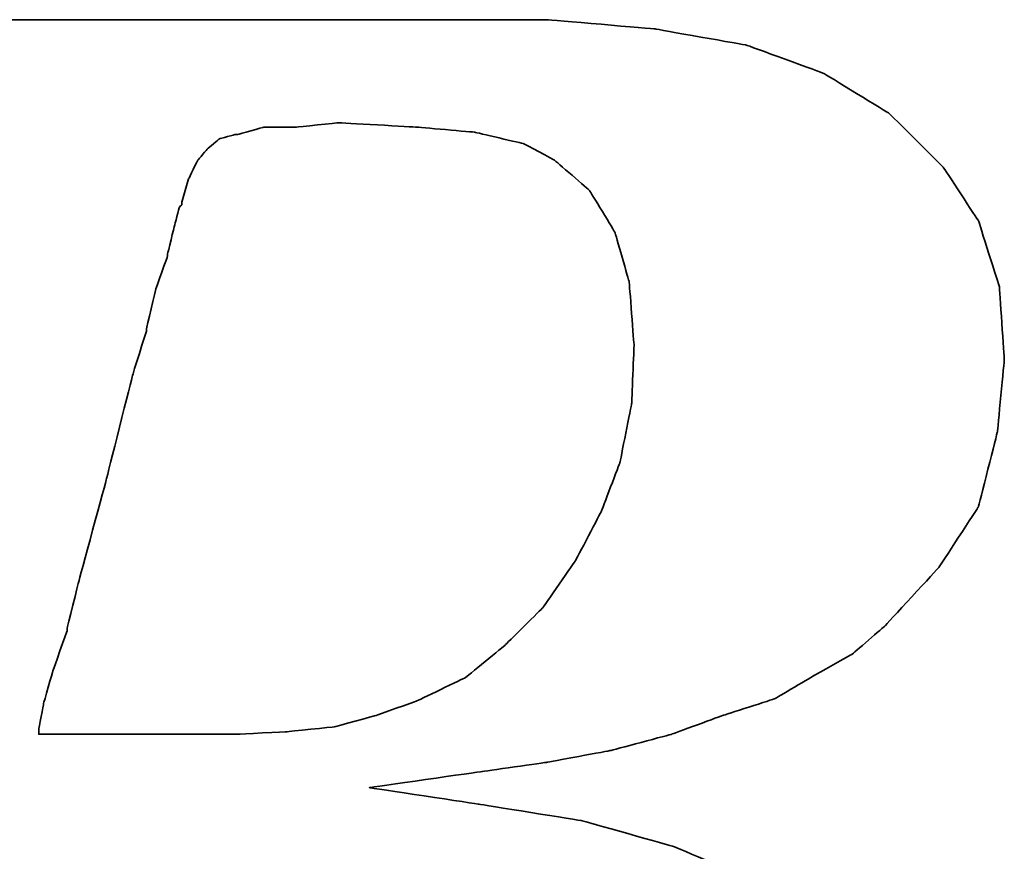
# Model space of a CAD drawing. Header units: millimetres. Extents: x -257 to 3135, y -1556 to 860.
# Tile 229 of 256: x 45.49 to 47.98, y -494.51 to -492.41. Entities that reach past the tile are written whole.
import ezdxf

# ---------------------------------------------------------------- set-up
doc = ezdxf.new("R2010")
doc.units = ezdxf.units.MM
doc.layers.add('DIM', color=4, linetype='CONTINUOUS')
doc.layers.add('layer 1', color=7, linetype='CONTINUOUS')

# ---------------------------------------------------------------- blocks, each defined once
blk = doc.blocks.new('TBI MOTION logo(完整正式版)')
at = {"layer": 'layer 1', "color": 22, "lineweight": 35}
for points, knots in [([(-64.65375, -6.86375), (-64.65375, -6.86375), (-64.84375, -7.29625), (-64.84375, -7.29625), (-64.84375, -7.29625), (-64.84375, -7.29625), (-64.86875, -7.34375), (-64.86875, -7.34375), (-64.86875, -7.34375), (-64.86875, -7.34375), (-64.86875, -7.36875), (-64.86875, -7.36875), (-64.86875, -7.36875), (-64.86875, -7.36875), (-65.15375, -7.65375), (-65.15375, -7.65375), (-65.15375, -7.65375), (-65.15375, -7.65375), (-65.17875, -7.65375), (-65.17875, -7.65375), (-65.17875, -7.65375), (-65.17875, -7.65375), (-65.20375, -7.67875), (-65.20375, -7.67875), (-65.20375, -7.67875), (-65.20375, -7.67875), (-65.58875, -7.87125), (-65.58875, -7.87125), (-65.58875, -7.87125), (-65.58875, -7.87125), (-65.63375, -7.87125), (-65.63375, -7.87125), (-65.63375, -7.87125), (-65.63375, -7.87125), (-65.65875, -7.89375), (-65.65875, -7.89375), (-65.65875, -7.89375), (-65.65875, -7.89375), (-66.09375, -7.94375), (-66.09375, -7.94375), (-66.09375, -7.94375), (-66.09375, -7.94375), (-66.11375, -7.94375), (-66.11375, -7.94375), (-66.11375, -7.94375), (-66.11375, -7.94375), (-66.16375, -7.94375), (-66.16375, -7.94375), (-66.16375, -7.94375), (-66.16375, -7.94375), (-66.30875, -7.94375), (-66.30875, -7.94375), (-66.30875, -7.94375), (-66.30875, -7.94375), (-66.69375, -7.94375), (-66.69375, -7.94375), (-66.69375, -7.94375), (-66.69375, -7.94375), (-67.07375, -7.94375), (-67.07375, -7.94375), (-67.07375, -7.94375), (-67.07375, -7.94375), (-67.12375, -7.94375), (-67.12375, -7.94375), (-67.12375, -7.94375), (-67.12375, -7.94375), (-67.12375, -7.96625), (-67.12375, -7.96625), (-67.12375, -7.96625), (-67.12375, -7.96625), (-67.14875, -7.99125), (-67.14875, -7.99125), (-67.14875, -7.99125), (-67.14875, -7.99125), (-67.24375, -8.34875), (-67.24375, -8.34875), (-67.24375, -8.34875), (-67.24375, -8.34875), (-67.31375, -8.68625), (-67.31375, -8.68625), (-67.31375, -8.68625), (-67.31375, -8.68625), (-67.26875, -8.68625), (-67.26875, -8.68625), (-67.26875, -8.68625), (-67.26875, -8.68625), (-67.07375, -8.68625), (-67.07375, -8.68625), (-67.07375, -8.68625), (-67.07375, -8.68625), (-66.54875, -8.68625), (-66.54875, -8.68625), (-66.54875, -8.68625), (-66.54875, -8.68625), (-65.82625, -8.68625), (-65.82625, -8.68625), (-65.82625, -8.68625), (-65.82625, -8.68625), (-65.01375, -8.68625), (-65.01375, -8.68625), (-65.01375, -8.68625), (-65.01375, -8.68625), (-64.05375, -8.68625), (-64.05375, -8.68625), (-64.05375, -8.68625), (-64.05375, -8.68625), (-62.08375, -8.68625), (-62.08375, -8.68625), (-62.08375, -8.68625), (-62.08375, -8.68625), (-60.06875, -8.68625), (-60.06875, -8.68625), (-60.06875, -8.68625), (-60.06875, -8.68625), (-59.10875, -8.68625), (-59.10875, -8.68625), (-59.10875, -8.68625), (-59.10875, -8.68625), (-58.29375, -8.68625), (-58.29375, -8.68625), (-58.29375, -8.68625), (-58.29375, -8.68625), (-57.57375, -8.68625), (-57.57375, -8.68625), (-57.57375, -8.68625), (-57.57375, -8.68625), (-57.04875, -8.68625), (-57.04875, -8.68625), (-57.04875, -8.68625), (-57.04875, -8.68625), (-56.85375, -8.68625), (-56.85375, -8.68625), (-56.85375, -8.68625), (-56.85375, -8.68625), (-56.70875, -8.68625), (-56.70875, -8.68625), (-56.70875, -8.68625), (-56.70875, -8.68625), (-56.61375, -8.68625), (-56.61375, -8.68625), (-56.61375, -8.68625), (-56.61375, -8.68625), (-56.56875, -8.68625), (-56.56875, -8.68625), (-56.56875, -8.68625), (-56.56875, -8.68625), (-55.65375, -8.63875), (-55.65375, -8.63875), (-55.65375, -8.63875), (-55.65375, -8.63875), (-54.76875, -8.51875), (-54.76875, -8.51875), (-54.76875, -8.51875), (-54.76875, -8.51875), (-53.90375, -8.30375), (-53.90375, -8.30375), (-53.90375, -8.30375), (-53.90375, -8.30375), (-53.08875, -8.03875), (-53.08875, -8.03875), (-53.08875, -8.03875), (-53.08875, -8.03875), (-52.34375, -7.65375), (-52.34375, -7.65375), (-52.34375, -7.65375), (-52.34375, -7.65375), (-51.69875, -7.29625), (-51.69875, -7.29625), (-51.69875, -7.29625), (-51.69875, -7.29625), (-51.21875, -6.91125), (-51.21875, -6.91125), (-51.21875, -6.91125), (-51.21875, -6.91125), (-50.83375, -6.50375), (-50.83375, -6.50375), (-50.83375, -6.50375), (-50.83375, -6.50375), (-50.44875, -5.94875), (-50.44875, -5.94875), (-50.44875, -5.94875), (-50.44875, -5.94875), (-50.13875, -5.30375), (-50.13875, -5.30375), (-50.13875, -5.30375), (-50.13875, -5.30375), (-49.99375, -4.65375), (-49.99375, -4.65375), (-49.99375, -4.65375), (-49.99375, -4.65375), (-49.92375, -3.98375), (-49.92375, -3.98375), (-49.92375, -3.98375), (-49.92375, -3.98375), (-49.99375, -3.19374), (-49.99375, -3.19374), (-49.99375, -3.19374), (-49.99375, -3.19374), (-50.23374, -2.44874), (-50.23374, -2.44874), (-50.23374, -2.44874), (-50.23374, -2.44874), (-50.59375, -1.87374), (-50.59375, -1.87374), (-50.59375, -1.87374), (-50.59375, -1.87374), (-51.09875, -1.31874), (-51.09875, -1.31874), (-51.09875, -1.31874), (-51.09875, -1.31874), (-51.74375, -0.81875), (-51.74375, -0.81875), (-51.74375, -0.81875), (-51.74375, -0.81875), (-52.53875, -0.48125), (-52.53875, -0.48125), (-52.53875, -0.48125), (-52.53875, -0.48125), (-53.47375, -0.21875), (-53.47375, -0.21875), (-53.47375, -0.21875), (-53.47375, -0.21875), (-54.52875, -0.04874), (-54.52875, -0.04874), (-54.52875, -0.04874), (-54.52875, -0.04874), (-55.65375, 0.12125), (-55.65375, 0.12125), (-55.65375, 0.12125), (-55.65375, 0.12125), (-54.50375, 0.28624), (-54.50375, 0.28624), (-54.50375, 0.28624), (-54.50375, 0.28624), (-53.83375, 0.38124), (-53.83375, 0.38124), (-53.83375, 0.38124), (-53.83375, 0.38124), (-53.18375, 0.50125), (-53.18375, 0.50125), (-53.18375, 0.50125), (-53.18375, 0.50125), (-52.55875, 0.66874), (-52.55875, 0.66874), (-52.55875, 0.66874), (-52.55875, 0.66874), (-52.03375, 0.86124), (-52.03375, 0.86124), (-52.03375, 0.86124), (-52.03375, 0.86124), (-51.50374, 1.03124), (-51.50374, 1.03124), (-51.50374, 1.03124), (-51.50374, 1.03124), (-51.09875, 1.27125), (-51.09875, 1.27125), (-51.09875, 1.27125), (-51.09875, 1.27125), (-50.71375, 1.48624), (-50.71375, 1.48624), (-50.71375, 1.48624), (-50.71375, 1.48624), (-50.37625, 1.77625), (-50.37625, 1.77625), (-50.37625, 1.77625), (-50.37625, 1.77625), (-49.82375, 2.37625), (-49.82375, 2.37625), (-49.82375, 2.37625), (-49.82375, 2.37625), (-49.41875, 2.99625), (-49.41875, 2.99625), (-49.41875, 2.99625), (-49.41875, 2.99625), (-49.22375, 3.76625), (-49.22375, 3.76625), (-49.22375, 3.76625), (-49.22375, 3.76625), (-49.15375, 4.50874), (-49.15375, 4.50874), (-49.15375, 4.50874), (-49.15375, 4.50874), (-49.20375, 5.25125), (-49.20375, 5.25125), (-49.20375, 5.25125), (-49.20375, 5.25125), (-49.41875, 5.92625), (-49.41875, 5.92625), (-49.41875, 5.92625), (-49.41875, 5.92625), (-49.77875, 6.47625), (-49.77875, 6.47625), (-49.77875, 6.47625), (-49.77875, 6.47625), (-50.33125, 7.02624), (-50.33125, 7.02624), (-50.33125, 7.02624), (-50.33125, 7.02624), (-51.00125, 7.43625), (-51.00125, 7.43625), (-51.00125, 7.43625), (-51.00125, 7.43625), (-51.79375, 7.72625), (-51.79375, 7.72625), (-51.79375, 7.72625), (-51.79375, 7.72625), (-52.72875, 7.89124), (-52.72875, 7.89124), (-52.72875, 7.89124), (-52.72875, 7.89124), (-53.83375, 7.98625), (-53.83375, 7.98625), (-53.83375, 7.98625), (-53.83375, 7.98625), (-53.92875, 7.98625), (-53.92875, 7.98625), (-53.92875, 7.98625), (-53.92875, 7.98625), (-54.26375, 7.98625), (-54.26375, 7.98625), (-54.26375, 7.98625), (-54.26375, 7.98625), (-54.74375, 7.98625), (-54.74375, 7.98625), (-54.74375, 7.98625), (-54.74375, 7.98625), (-55.36875, 7.98625), (-55.36875, 7.98625), (-55.36875, 7.98625), (-55.36875, 7.98625), (-56.13375, 7.98625), (-56.13375, 7.98625), (-56.13375, 7.98625), (-56.13375, 7.98625), (-56.94875, 7.98625), (-56.94875, 7.98625), (-56.94875, 7.98625), (-56.94875, 7.98625), (-58.77625, 7.98625), (-58.77625, 7.98625), (-58.77625, 7.98625), (-58.77625, 7.98625), (-60.59875, 7.98625), (-60.59875, 7.98625), (-60.59875, 7.98625), (-60.59875, 7.98625), (-61.41375, 7.98625), (-61.41375, 7.98625), (-61.41375, 7.98625), (-61.41375, 7.98625), (-62.17875, 7.98625), (-62.17875, 7.98625), (-62.17875, 7.98625), (-62.17875, 7.98625), (-62.80375, 7.98625), (-62.80375, 7.98625), (-62.80375, 7.98625), (-62.80375, 7.98625), (-63.30625, 7.98625), (-63.30625, 7.98625), (-63.30625, 7.98625), (-63.30625, 7.98625), (-63.57375, 7.98625), (-63.57375, 7.98625), (-63.57375, 7.98625), (-63.57375, 7.98625), (-63.57375, 7.96375), (-63.57375, 7.96375), (-63.57375, 7.96375), (-63.57375, 7.96375), (-63.59875, 7.94125), (-63.59875, 7.94125), (-63.59875, 7.94125), (-63.59875, 7.94125), (-63.69375, 7.55625), (-63.69375, 7.55625), (-63.69375, 7.55625), (-63.69375, 7.55625), (-63.76375, 7.24624), (-63.76375, 7.24624), (-63.76375, 7.24624), (-63.76375, 7.24624), (-63.23875, 7.24624), (-63.23875, 7.24624), (-63.23875, 7.24624), (-63.23875, 7.24624), (-62.75875, 7.24624), (-62.75875, 7.24624), (-62.75875, 7.24624), (-62.75875, 7.24624), (-62.61125, 7.24624), (-62.61125, 7.24624), (-62.61125, 7.24624), (-62.61125, 7.24624), (-62.56625, 7.24624), (-62.56625, 7.24624), (-62.56625, 7.24624), (-62.56625, 7.24624), (-62.22875, 7.24624), (-62.22875, 7.24624), (-62.22875, 7.24624), (-62.22875, 7.24624), (-62.20375, 7.24624), (-62.20375, 7.24624), (-62.20375, 7.24624), (-62.20375, 7.24624), (-62.17875, 7.21875), (-62.17875, 7.21875), (-62.17875, 7.21875), (-62.17875, 7.21875), (-61.96375, 7.17125), (-61.96375, 7.17125), (-61.96375, 7.17125), (-61.96375, 7.17125), (-61.72375, 7.12624), (-61.72375, 7.12624), (-61.72375, 7.12624), (-61.72375, 7.12624), (-61.70375, 7.12624), (-61.70375, 7.12624), (-61.70375, 7.12624), (-61.70375, 7.12624), (-61.55875, 7.07624), (-61.55875, 7.07624), (-61.55875, 7.07624), (-61.55875, 7.07624), (-61.50875, 7.07624), (-61.50875, 7.07624), (-61.50875, 7.07624), (-61.50875, 7.07624), (-61.48375, 7.02624), (-61.48375, 7.02624), (-61.48375, 7.02624), (-61.48375, 7.02624), (-61.31875, 6.83375), (-61.31875, 6.83375), (-61.31875, 6.83375), (-61.31875, 6.83375), (-61.29375, 6.81125), (-61.29375, 6.81125), (-61.29375, 6.81125), (-61.29375, 6.81125), (-61.29375, 6.78625), (-61.29375, 6.78625), (-61.29375, 6.78625), (-61.29375, 6.78625), (-61.19875, 6.50124), (-61.19875, 6.50124), (-61.19875, 6.50124), (-61.19875, 6.50124), (-61.17375, 6.45124), (-61.17375, 6.45124), (-61.17375, 6.45124), (-61.17375, 6.45124), (-61.19875, 6.40625), (-61.19875, 6.40625), (-61.19875, 6.40625), (-61.19875, 6.40625), (-61.26875, 5.99624), (-61.26875, 5.99624), (-61.26875, 5.99624), (-61.26875, 5.99624), (-61.26875, 5.85125), (-61.26875, 5.85125), (-61.26875, 5.85125), (-61.26875, 5.85125), (-61.26875, 5.82625), (-61.26875, 5.82625), (-61.26875, 5.82625), (-61.26875, 5.82625), (-61.29375, 5.80625), (-61.29375, 5.80625), (-61.29375, 5.80625), (-61.29375, 5.80625), (-61.34125, 5.66125), (-61.34125, 5.66125), (-61.34125, 5.66125), (-61.34125, 5.66125), (-61.41375, 5.44625), (-61.41375, 5.44625), (-61.41375, 5.44625), (-61.41375, 5.44625), (-61.48375, 5.15625), (-61.48375, 5.15625), (-61.48375, 5.15625), (-61.48375, 5.15625), (-61.58375, 4.82124), (-61.58375, 4.82124), (-61.58375, 4.82124), (-61.58375, 4.82124), (-61.79875, 4.00375), (-61.79875, 4.00375), (-61.79875, 4.00375), (-61.79875, 4.00375), (-62.05875, 2.99625), (-62.05875, 2.99625), (-62.05875, 2.99625), (-62.05875, 2.99625), (-62.34875, 1.91625), (-62.34875, 1.91625), (-62.34875, 1.91625), (-62.34875, 1.91625), (-62.97375, -0.41124), (-62.97375, -0.41124), (-62.97375, -0.41124), (-62.97375, -0.41124), (-63.59875, -2.75875), (-63.59875, -2.75875), (-63.59875, -2.75875), (-63.59875, -2.75875), (-63.88375, -3.86374), (-63.88375, -3.86374), (-63.88375, -3.86374), (-63.88375, -3.86374), (-64.14875, -4.82374), (-64.14875, -4.82374), (-64.14875, -4.82374), (-64.14875, -4.82374), (-64.36375, -5.64125), (-64.36375, -5.64125), (-64.36375, -5.64125), (-64.36375, -5.64125), (-64.43625, -5.97625), (-64.43625, -5.97625), (-64.43625, -5.97625), (-64.43625, -5.97625), (-64.50875, -6.28625), (-64.50875, -6.28625), (-64.50875, -6.28625), (-64.50875, -6.28625), (-64.50875, -6.30875), (-64.50875, -6.30875), (-64.50875, -6.30875), (-64.50875, -6.30875), (-64.57875, -6.50375), (-64.57875, -6.50375), (-64.57875, -6.50375), (-64.57875, -6.50375), (-64.62875, -6.69625), (-64.62875, -6.69625), (-64.62875, -6.69625), (-64.62875, -6.69625), (-64.62875, -6.76875), (-64.62875, -6.76875), (-64.62875, -6.76875), (-64.62875, -6.76875), (-64.62875, -6.81375), (-64.62875, -6.81375), (-64.62875, -6.81375), (-64.62875, -6.81375), (-64.62875, -6.83875), (-64.62875, -6.83875), (-64.62875, -6.83875), (-64.62875, -6.83875), (-64.65375, -6.86375), (-64.65375, -6.86375)], [0, 0, 0, 0, 0.00719424, 0.00719424, 0.00719424, 0.00719425, 0.01438849, 0.01438849, 0.01438849, 0.0143885, 0.02158273, 0.02158273, 0.02158273, 0.02158274, 0.02877698, 0.02877698, 0.02877698, 0.02877699, 0.03597122, 0.03597122, 0.03597122, 0.03597123, 0.04316547, 0.04316547, 0.04316547, 0.04316548, 0.05035971, 0.05035971, 0.05035971, 0.05035972, 0.05755396, 0.05755396, 0.05755396, 0.05755397, 0.0647482, 0.0647482, 0.0647482, 0.06474821, 0.07194245, 0.07194245, 0.07194245, 0.07194246, 0.07913669, 0.07913669, 0.07913669, 0.0791367, 0.08633094, 0.08633094, 0.08633094, 0.08633095, 0.09352518, 0.09352518, 0.09352518, 0.09352519, 0.10071942, 0.10071942, 0.10071942, 0.10071943, 0.10791367, 0.10791367, 0.10791367, 0.10791368, 0.11510791, 0.11510791, 0.11510791, 0.11510792, 0.12230216, 0.12230216, 0.12230216, 0.12230217, 0.1294964, 0.1294964, 0.1294964, 0.12949641, 0.13669065, 0.13669065, 0.13669065, 0.13669066, 0.14388489, 0.14388489, 0.14388489, 0.1438849, 0.15107914, 0.15107914, 0.15107914, 0.15107915, 0.15827338, 0.15827338, 0.15827338, 0.15827339, 0.16546763, 0.16546763, 0.16546763, 0.16546764, 0.17266187, 0.17266187, 0.17266187, 0.17266188, 0.17985612, 0.17985612, 0.17985612, 0.17985613, 0.18705036, 0.18705036, 0.18705036, 0.18705037, 0.1942446, 0.1942446, 0.1942446, 0.19424461, 0.20143885, 0.20143885, 0.20143885, 0.20143886, 0.20863309, 0.20863309, 0.20863309, 0.2086331, 0.21582734, 0.21582734, 0.21582734, 0.21582735, 0.22302158, 0.22302158, 0.22302158, 0.22302159, 0.23021583, 0.23021583, 0.23021583, 0.23021584, 0.23741007, 0.23741007, 0.23741007, 0.23741008, 0.24460432, 0.24460432, 0.24460432, 0.24460433, 0.25179856, 0.25179856, 0.25179856, 0.25179857, 0.25899281, 0.25899281, 0.25899281, 0.25899282, 0.26618705, 0.26618705, 0.26618705, 0.26618706, 0.27338129, 0.27338129, 0.27338129, 0.2733813, 0.28057554, 0.28057554, 0.28057554, 0.28057555, 0.28776978, 0.28776978, 0.28776978, 0.28776979, 0.29496403, 0.29496403, 0.29496403, 0.29496404, 0.30215827, 0.30215827, 0.30215827, 0.30215828, 0.30935252, 0.30935252, 0.30935252, 0.30935253, 0.31654676, 0.31654676, 0.31654676, 0.31654677, 0.32374101, 0.32374101, 0.32374101, 0.32374102, 0.33093525, 0.33093525, 0.33093525, 0.33093526, 0.3381295, 0.3381295, 0.3381295, 0.33812951, 0.34532374, 0.34532374, 0.34532374, 0.34532375, 0.35251799, 0.35251799, 0.35251799, 0.352518, 0.35971223, 0.35971223, 0.35971223, 0.35971224, 0.36690647, 0.36690647, 0.36690647, 0.36690648, 0.37410072, 0.37410072, 0.37410072, 0.37410073, 0.38129496, 0.38129496, 0.38129496, 0.38129497, 0.38848921, 0.38848921, 0.38848921, 0.38848922, 0.39568345, 0.39568345, 0.39568345, 0.39568346, 0.4028777, 0.4028777, 0.4028777, 0.40287771, 0.41007194, 0.41007194, 0.41007194, 0.41007195, 0.41726619, 0.41726619, 0.41726619, 0.4172662, 0.42446043, 0.42446043, 0.42446043, 0.42446044, 0.43165468, 0.43165468, 0.43165468, 0.43165469, 0.43884892, 0.43884892, 0.43884892, 0.43884893, 0.44604317, 0.44604317, 0.44604317, 0.44604318, 0.45323741, 0.45323741, 0.45323741, 0.45323742, 0.46043165, 0.46043165, 0.46043165, 0.46043166, 0.4676259, 0.4676259, 0.4676259, 0.46762591, 0.47482014, 0.47482014, 0.47482014, 0.47482015, 0.48201439, 0.48201439, 0.48201439, 0.4820144, 0.48920863, 0.48920863, 0.48920863, 0.48920864, 0.49640288, 0.49640288, 0.49640288, 0.49640289, 0.50359712, 0.50359712, 0.50359712, 0.50359713, 0.51079137, 0.51079137, 0.51079137, 0.51079138, 0.51798561, 0.51798561, 0.51798561, 0.51798562, 0.52517986, 0.52517986, 0.52517986, 0.52517987, 0.5323741, 0.5323741, 0.5323741, 0.53237411, 0.53956835, 0.53956835, 0.53956835, 0.53956836, 0.54676259, 0.54676259, 0.54676259, 0.5467626, 0.55395683, 0.55395683, 0.55395683, 0.55395684, 0.56115108, 0.56115108, 0.56115108, 0.56115109, 0.56834532, 0.56834532, 0.56834532, 0.56834533, 0.57553957, 0.57553957, 0.57553957, 0.57553958, 0.58273381, 0.58273381, 0.58273381, 0.58273382, 0.58992806, 0.58992806, 0.58992806, 0.58992807, 0.5971223, 0.5971223, 0.5971223, 0.59712231, 0.60431655, 0.60431655, 0.60431655, 0.60431656, 0.61151079, 0.61151079, 0.61151079, 0.6115108, 0.61870504, 0.61870504, 0.61870504, 0.61870505, 0.62589928, 0.62589928, 0.62589928, 0.62589929, 0.63309353, 0.63309353, 0.63309353, 0.63309354, 0.64028777, 0.64028777, 0.64028777, 0.64028778, 0.64748201, 0.64748201, 0.64748201, 0.64748202, 0.65467626, 0.65467626, 0.65467626, 0.65467627, 0.6618705, 0.6618705, 0.6618705, 0.66187051, 0.66906475, 0.66906475, 0.66906475, 0.66906476, 0.67625899, 0.67625899, 0.67625899, 0.676259, 0.68345324, 0.68345324, 0.68345324, 0.68345325, 0.69064748, 0.69064748, 0.69064748, 0.69064749, 0.69784173, 0.69784173, 0.69784173, 0.69784174, 0.70503597, 0.70503597, 0.70503597, 0.70503598, 0.71223022, 0.71223022, 0.71223022, 0.71223023, 0.71942446, 0.71942446, 0.71942446, 0.71942447, 0.72661871, 0.72661871, 0.72661871, 0.72661872, 0.73381295, 0.73381295, 0.73381295, 0.73381296, 0.74100719, 0.74100719, 0.74100719, 0.7410072, 0.74820144, 0.74820144, 0.74820144, 0.74820145, 0.75539568, 0.75539568, 0.75539568, 0.75539569, 0.76258993, 0.76258993, 0.76258993, 0.76258994, 0.76978417, 0.76978417, 0.76978417, 0.76978418, 0.77697842, 0.77697842, 0.77697842, 0.77697843, 0.78417266, 0.78417266, 0.78417266, 0.78417267, 0.79136691, 0.79136691, 0.79136691, 0.79136692, 0.79856115, 0.79856115, 0.79856115, 0.79856116, 0.8057554, 0.8057554, 0.8057554, 0.80575541, 0.81294964, 0.81294964, 0.81294964, 0.81294965, 0.82014388, 0.82014388, 0.82014388, 0.82014389, 0.82733813, 0.82733813, 0.82733813, 0.82733814, 0.83453237, 0.83453237, 0.83453237, 0.83453238, 0.84172662, 0.84172662, 0.84172662, 0.84172663, 0.84892086, 0.84892086, 0.84892086, 0.84892087, 0.85611511, 0.85611511, 0.85611511, 0.85611512, 0.86330935, 0.86330935, 0.86330935, 0.86330936, 0.8705036, 0.8705036, 0.8705036, 0.87050361, 0.87769784, 0.87769784, 0.87769784, 0.87769785, 0.88489209, 0.88489209, 0.88489209, 0.8848921, 0.89208633, 0.89208633, 0.89208633, 0.89208634, 0.89928058, 0.89928058, 0.89928058, 0.89928059, 0.90647482, 0.90647482, 0.90647482, 0.90647483, 0.91366906, 0.91366906, 0.91366906, 0.91366907, 0.92086331, 0.92086331, 0.92086331, 0.92086332, 0.92805755, 0.92805755, 0.92805755, 0.92805756, 0.9352518, 0.9352518, 0.9352518, 0.93525181, 0.94244604, 0.94244604, 0.94244604, 0.94244605, 0.94964029, 0.94964029, 0.94964029, 0.9496403, 0.95683453, 0.95683453, 0.95683453, 0.95683454, 0.96402878, 0.96402878, 0.96402878, 0.96402879, 0.97122302, 0.97122302, 0.97122302, 0.97122303, 0.97841727, 0.97841727, 0.97841727, 0.97841728, 0.98561151, 0.98561151, 0.98561151, 0.98561152, 0.99280576, 0.99280576, 0.99280576, 0.99280577, 1, 1, 1, 1]), ([(-57.50375, 6.35625), (-57.50375, 6.35625), (-57.57375, 6.11625), (-57.57375, 6.11625), (-57.57375, 6.11625), (-57.57375, 6.11625), (-57.57375, 6.09125), (-57.57375, 6.09125), (-57.57375, 6.09125), (-57.57375, 6.09125), (-57.59875, 6.06625), (-57.59875, 6.06625), (-57.59875, 6.06625), (-57.59875, 6.06625), (-57.64875, 5.87625), (-57.64875, 5.87625), (-57.64875, 5.87625), (-57.64875, 5.87625), (-57.71875, 5.58875), (-57.71875, 5.58875), (-57.71875, 5.58875), (-57.71875, 5.58875), (-57.71875, 5.56625), (-57.71875, 5.56625), (-57.71875, 5.56625), (-57.71875, 5.56625), (-57.83875, 5.23125), (-57.83875, 5.23125), (-57.83875, 5.23125), (-57.83875, 5.23125), (-57.93625, 4.82124), (-57.93625, 4.82124), (-57.93625, 4.82124), (-57.93625, 4.82124), (-57.93625, 4.79624), (-57.93625, 4.79624), (-57.93625, 4.79624), (-57.93625, 4.79624), (-58.07875, 4.34125), (-58.07875, 4.34125), (-58.07875, 4.34125), (-58.07875, 4.34125), (-58.34375, 3.28625), (-58.34375, 3.28625), (-58.34375, 3.28625), (-58.34375, 3.28625), (-58.62875, 2.23124), (-58.62875, 2.23124), (-58.62875, 2.23124), (-58.62875, 2.23124), (-58.74875, 1.75125), (-58.74875, 1.75125), (-58.74875, 1.75125), (-58.74875, 1.75125), (-58.74875, 1.72625), (-58.74875, 1.72625), (-58.74875, 1.72625), (-58.74875, 1.72625), (-58.89375, 1.31625), (-58.89375, 1.31625), (-58.89375, 1.31625), (-58.89375, 1.31625), (-58.98875, 0.98124), (-58.98875, 0.98124), (-58.98875, 0.98124), (-58.98875, 0.98124), (-59.03875, 0.71625), (-59.03875, 0.71625), (-59.03875, 0.71625), (-59.03875, 0.71625), (-59.03875, 0.66874), (-59.03875, 0.66874), (-59.03875, 0.66874), (-59.03875, 0.66874), (-58.91875, 0.66874), (-58.91875, 0.66874), (-58.91875, 0.66874), (-58.91875, 0.66874), (-58.53375, 0.66874), (-58.53375, 0.66874), (-58.53375, 0.66874), (-58.53375, 0.66874), (-58.10375, 0.66874), (-58.10375, 0.66874), (-58.10375, 0.66874), (-58.10375, 0.66874), (-57.66875, 0.66874), (-57.66875, 0.66874), (-57.66875, 0.66874), (-57.66875, 0.66874), (-57.33375, 0.66874), (-57.33375, 0.66874), (-57.33375, 0.66874), (-57.33375, 0.66874), (-57.09375, 0.66874), (-57.09375, 0.66874), (-57.09375, 0.66874), (-57.09375, 0.66874), (-56.99875, 0.66874), (-56.99875, 0.66874), (-56.99875, 0.66874), (-56.99875, 0.66874), (-56.49375, 0.69374), (-56.49375, 0.69374), (-56.49375, 0.69374), (-56.49375, 0.69374), (-56.01375, 0.74374), (-56.01375, 0.74374), (-56.01375, 0.74374), (-56.01375, 0.74374), (-55.58375, 0.86124), (-55.58375, 0.86124), (-55.58375, 0.86124), (-55.58375, 0.86124), (-55.17375, 1.00624), (-55.17375, 1.00624), (-55.17375, 1.00624), (-55.17375, 1.00624), (-54.67375, 1.24625), (-54.67375, 1.24625), (-54.67375, 1.24625), (-54.67375, 1.24625), (-54.26375, 1.58124), (-54.26375, 1.58124), (-54.26375, 1.58124), (-54.26375, 1.58124), (-53.87875, 1.96374), (-53.87875, 1.96374), (-53.87875, 1.96374), (-53.87875, 1.96374), (-53.54375, 2.44625), (-53.54375, 2.44625), (-53.54375, 2.44625), (-53.54375, 2.44625), (-53.27875, 2.95125), (-53.27875, 2.95125), (-53.27875, 2.95125), (-53.27875, 2.95125), (-53.08875, 3.45124), (-53.08875, 3.45124), (-53.08875, 3.45124), (-53.08875, 3.45124), (-52.96875, 4.05124), (-52.96875, 4.05124), (-52.96875, 4.05124), (-52.96875, 4.05124), (-52.94375, 4.65125), (-52.94375, 4.65125), (-52.94375, 4.65125), (-52.94375, 4.65125), (-52.99375, 5.30125), (-52.99375, 5.30125), (-52.99375, 5.30125), (-52.99375, 5.30125), (-53.13875, 5.80625), (-53.13875, 5.80625), (-53.13875, 5.80625), (-53.13875, 5.80625), (-53.39875, 6.23625), (-53.39875, 6.23625), (-53.39875, 6.23625), (-53.39875, 6.23625), (-53.75875, 6.54875), (-53.75875, 6.54875), (-53.75875, 6.54875), (-53.75875, 6.54875), (-54.07375, 6.71625), (-54.07375, 6.71625), (-54.07375, 6.71625), (-54.07375, 6.71625), (-54.57375, 6.83375), (-54.57375, 6.83375), (-54.57375, 6.83375), (-54.57375, 6.83375), (-55.17375, 6.88625), (-55.17375, 6.88625), (-55.17375, 6.88625), (-55.17375, 6.88625), (-55.96875, 6.93125), (-55.96875, 6.93125), (-55.96875, 6.93125), (-55.96875, 6.93125), (-56.39875, 6.88625), (-56.39875, 6.88625), (-56.39875, 6.88625), (-56.39875, 6.88625), (-56.42125, 6.88625), (-56.42125, 6.88625), (-56.42125, 6.88625), (-56.42125, 6.88625), (-56.73375, 6.88625), (-56.73375, 6.88625), (-56.73375, 6.88625), (-56.73375, 6.88625), (-56.99875, 6.81125), (-56.99875, 6.81125), (-56.99875, 6.81125), (-56.99875, 6.81125), (-57.02375, 6.81125), (-57.02375, 6.81125), (-57.02375, 6.81125), (-57.02375, 6.81125), (-57.18875, 6.76625), (-57.18875, 6.76625), (-57.18875, 6.76625), (-57.18875, 6.76625), (-57.30875, 6.66625), (-57.30875, 6.66625), (-57.30875, 6.66625), (-57.30875, 6.66625), (-57.40875, 6.54875), (-57.40875, 6.54875), (-57.40875, 6.54875), (-57.40875, 6.54875), (-57.50375, 6.35625), (-57.50375, 6.35625)], [0, 0, 0, 0, 0.01851852, 0.01851852, 0.01851852, 0.01851853, 0.03703704, 0.03703704, 0.03703704, 0.03703705, 0.05555556, 0.05555556, 0.05555556, 0.05555557, 0.07407407, 0.07407407, 0.07407407, 0.07407408, 0.09259259, 0.09259259, 0.09259259, 0.0925926, 0.11111111, 0.11111111, 0.11111111, 0.11111112, 0.12962963, 0.12962963, 0.12962963, 0.12962964, 0.14814815, 0.14814815, 0.14814815, 0.14814816, 0.16666667, 0.16666667, 0.16666667, 0.16666668, 0.18518519, 0.18518519, 0.18518519, 0.1851852, 0.2037037, 0.2037037, 0.2037037, 0.20370371, 0.22222222, 0.22222222, 0.22222222, 0.22222223, 0.24074074, 0.24074074, 0.24074074, 0.24074075, 0.25925926, 0.25925926, 0.25925926, 0.25925927, 0.27777778, 0.27777778, 0.27777778, 0.27777779, 0.2962963, 0.2962963, 0.2962963, 0.29629631, 0.31481481, 0.31481481, 0.31481481, 0.31481482, 0.33333333, 0.33333333, 0.33333333, 0.33333334, 0.35185185, 0.35185185, 0.35185185, 0.35185186, 0.37037037, 0.37037037, 0.37037037, 0.37037038, 0.38888889, 0.38888889, 0.38888889, 0.3888889, 0.40740741, 0.40740741, 0.40740741, 0.40740742, 0.42592593, 0.42592593, 0.42592593, 0.42592594, 0.44444444, 0.44444444, 0.44444444, 0.44444445, 0.46296296, 0.46296296, 0.46296296, 0.46296297, 0.48148148, 0.48148148, 0.48148148, 0.48148149, 0.5, 0.5, 0.5, 0.50000001, 0.51851852, 0.51851852, 0.51851852, 0.51851853, 0.53703704, 0.53703704, 0.53703704, 0.53703705, 0.55555556, 0.55555556, 0.55555556, 0.55555557, 0.57407407, 0.57407407, 0.57407407, 0.57407408, 0.59259259, 0.59259259, 0.59259259, 0.5925926, 0.61111111, 0.61111111, 0.61111111, 0.61111112, 0.62962963, 0.62962963, 0.62962963, 0.62962964, 0.64814815, 0.64814815, 0.64814815, 0.64814816, 0.66666667, 0.66666667, 0.66666667, 0.66666668, 0.68518519, 0.68518519, 0.68518519, 0.6851852, 0.7037037, 0.7037037, 0.7037037, 0.70370371, 0.72222222, 0.72222222, 0.72222222, 0.72222223, 0.74074074, 0.74074074, 0.74074074, 0.74074075, 0.75925926, 0.75925926, 0.75925926, 0.75925927, 0.77777778, 0.77777778, 0.77777778, 0.77777779, 0.7962963, 0.7962963, 0.7962963, 0.79629631, 0.81481481, 0.81481481, 0.81481481, 0.81481482, 0.83333333, 0.83333333, 0.83333333, 0.83333334, 0.85185185, 0.85185185, 0.85185185, 0.85185186, 0.87037037, 0.87037037, 0.87037037, 0.87037038, 0.88888889, 0.88888889, 0.88888889, 0.8888889, 0.90740741, 0.90740741, 0.90740741, 0.90740742, 0.92592593, 0.92592593, 0.92592593, 0.92592594, 0.94444444, 0.94444444, 0.94444444, 0.94444445, 0.96296296, 0.96296296, 0.96296296, 0.96296297, 0.98148148, 0.98148148, 0.98148148, 0.98148149, 1, 1, 1, 1])]:
    blk.add_open_spline(points, degree=3, knots=knots, dxfattribs=at)

msp = doc.modelspace()

# ---------------------------------------------------------------- block references
at = {"layer": 'DIM', "color": 7, "xscale": 0.246592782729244, "yscale": 0.246592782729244, "zscale": 0.246592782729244}
msp.add_blockref('TBI MOTION logo(完整正式版)', (60.097, -494.3772), dxfattribs=at)

doc.saveas('drawing.dxf')
